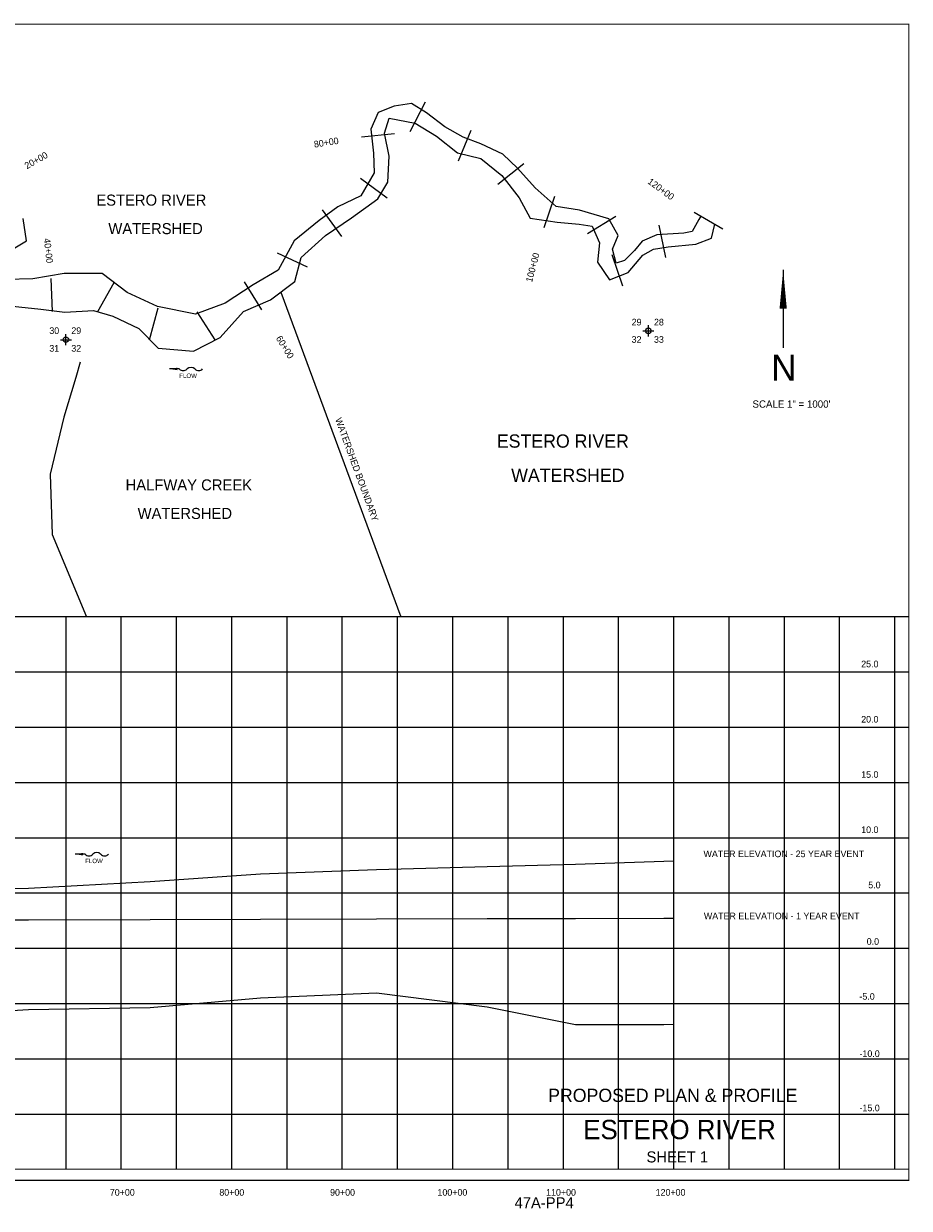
# Model space of a CAD drawing. Extents: x 217654 to 233664, y 756308 to 767026.
# Tile 2 of 2: x 225651 to 233664, y 756308 to 767026. Entities that reach past the tile are written whole.
import ezdxf
from ezdxf.enums import TextEntityAlignment as Align

# ---------------------------------------------------------------- set-up
doc = ezdxf.new("R2010")
doc.units = 0
doc.header["$LTSCALE"] = 1000
doc.header["$PDMODE"] = 34
doc.header["$PDSIZE"] = 50
doc.linetypes.add('DASHED', pattern=[0])
doc.linetypes.add('STREAM', pattern=[0])
for name, color, linetype in [('BORDER', 1, 'CONTINUOUS'), ('GRID', 2, 'CONTINUOUS'), ('PROPOSED', 7, 'CONTINUOUS'), ('PTEXT', 4, 'CONTINUOUS'), ('SEC', 2, 'CONTINUOUS'), ('STATIONS', 7, 'CONTINUOUS'), ('TEXT', 7, 'CONTINUOUS'), ('TRUNKS', 5, 'STREAM'), ('WATER', 4, 'CONTINUOUS'), ('WSHEDS', 3, 'CONTINUOUS')]:
    doc.layers.add(name, color=color, linetype=linetype)

msp = doc.modelspace()

# ---------------------------------------------------------------- linework, layer by layer
at = {"layer": 'BORDER', "color": 0, "const_width": 10}
msp.add_lwpolyline([(217659, 756561), (233659, 756561), (233659, 767021), (217659, 767021)], close=True, dxfattribs=at)
for points in [[(217659, 761661), (233659, 761661)], [(217659, 756661), (233659, 756661)]]:
    msp.add_lwpolyline(points, dxfattribs=at)
at = {"layer": 'GRID', "color": 0}
for points in [[(226034, 756661), (226034, 761661)], [(226534, 756661), (226534, 761661)], [(227034, 756661), (227034, 761661)], [(227534, 756661), (227534, 761661)], [(228034, 756661), (228034, 761661)], [(228534, 756661), (228534, 761661)], [(229034, 756661), (229034, 761661)], [(229534, 756661), (229534, 761661)], [(230034, 756661), (230034, 761661)], [(230534, 756661), (230534, 761661)], [(231034, 756661), (231034, 761661)], [(231534, 756661), (231534, 761661)], [(232034, 756661), (232034, 761661)], [(232534, 756661), (232534, 761661)], [(233034, 756661), (233034, 761661)], [(233534, 756661), (233534, 761661)], [(217659, 761161), (233659, 761161)], [(217659, 760661), (233659, 760661)], [(217659, 760161), (233659, 760161)], [(217659, 759661), (233659, 759661)], [(217659, 759161), (233659, 759161)], [(217659, 758661), (233659, 758661)], [(217659, 758161), (233659, 758161)], [(217659, 757661), (233659, 757661)], [(217659, 757161), (233659, 757161)]]:
    msp.add_lwpolyline(points, dxfattribs=at)
at = {"layer": 'PROPOSED', "color": 0}
for points in [[(219534, 758911), (220034, 758983), (221034, 759046), (222034, 759104), (223034, 759131), (224034, 759146), (224534, 759179), (224734, 759183), (224804, 759178), (224944, 759194), (225694, 759203), (226794, 759266), (227794, 759333), (228844, 759374), (229844, 759402), (230644, 759423), (231444, 759450), (231534, 759453)], [(219534, 758911), (220034, 758912), (221034, 758913), (222034, 758915), (223034, 758916), (224034, 758916), (224534, 758917), (224734, 758917), (224804, 758917), (224944, 758917), (225694, 758918), (226794, 758920), (227794, 758924), (228844, 758926), (229844, 758929), (230644, 758930), (231444, 758932), (231534, 758932)]]:
    msp.add_lwpolyline(points, dxfattribs=at)
at = {"layer": 'PROPOSED', "color": 0, "linetype": 'DASHED'}
msp.add_lwpolyline([(219534, 757996), (219534, 757996), (220034, 758081), (221034, 758016), (222034, 758096), (223034, 758106), (224034, 758121), (224534, 758186), (224734, 758186), (224804, 758126), (224944, 758061), (225694, 758106), (226794, 758126), (227794, 758211), (228844, 758256), (229844, 758131), (230644, 757971), (231444, 757971), (231534, 757973)], dxfattribs=at)
at = {"layer": 'PTEXT', "color": 0}
for p, q in [((227059, 763902), (226971, 763902)), ((226207, 759512), (226118, 759512))]:
    msp.add_line(p, q, dxfattribs=at)
for centre, radius, start, end in [((227094, 763937), 49.7, 224.7896, 315.2104), ((227165, 763865), 51.3, 46.5775, 133.4225), ((227235, 763937), 49.7, 224.7896, 315.2104), ((226242, 759547), 49.7, 224.7896, 315.2104), ((226312, 759475), 51.3, 46.5775, 133.4225), ((226383, 759547), 49.7, 224.7896, 315.2104)]:
    msp.add_arc(centre, radius, start, end, dxfattribs=at)
for points in [[(227041, 763891), (227041, 763914), (226970, 763902)], [(226188, 759500), (226188, 759524), (226118, 759512)]]:
    msp.add_solid(points, dxfattribs=at)
at = {"layer": 'SEC', "color": 0}
for p in [(231303, 764247), (226033, 764167)]:
    msp.add_point(p, dxfattribs=at)
at = {"layer": 'STATIONS', "color": 0}
for p, q in [((229284, 766315), (229146, 766048)), ((229697, 766059), (229583, 765782)), ((228709, 766004), (229007, 766034)), ((230177, 765759), (229942, 765572)), ((228699, 765628), (228941, 765451)), ((230454, 765464), (230356, 765180)), ((228351, 765342), (228528, 765100)), ((231717, 765320), (231976, 765170)), ((231008, 765281), (230753, 765124)), ((231399, 765204), (231458, 764910)), ((227945, 764953), (228216, 764825)), ((230972, 764939), (231069, 764655)), ((225897, 764721), (225908, 764421)), ((226466, 764681), (226319, 764420)), ((227645, 764691), (227804, 764436)), ((226866, 764452), (226786, 764163)), ((227219, 764420), (227381, 764167))]:
    msp.add_line(p, q, dxfattribs=at)
at = {"layer": 'TEXT', "color": 0}
msp.add_line((232523, 764799), (232523, 764093), dxfattribs=at)
msp.add_lwpolyline([(232523, 764799, 0, 65.7, 0), (232523, 764447, 65.7, 65.7, 0)], format="xyseb", dxfattribs=at)
at = {"layer": 'WATER', "color": 0}
for points in [[(231779, 765285), (231759, 765256), (231700, 765147), (231624, 765131), (231381, 765116), (231247, 765058), (231179, 764975), (231086, 764883), (231011, 764859), (230978, 764985), (231029, 765110), (230947, 765261), (230679, 765338), (230470, 765373), (230278, 765542), (230120, 765719), (229987, 765846), (229787, 765939), (229628, 765999), (229461, 766092), (229295, 766219), (229161, 766304), (229002, 766280), (228859, 766222), (228791, 766072), (228815, 765854), (228822, 765678), (228703, 765469), (228493, 765370), (228325, 765245), (228097, 765063), (227953, 764796), (227726, 764663), (227474, 764497), (227205, 764399), (226862, 764468), (226587, 764595), (226362, 764765), (226018, 764767), (225733, 764719), (225490, 764712)], [(225405, 764486), (225806, 764442), (226024, 764415), (226284, 764430), (226459, 764379), (226693, 764268), (226868, 764091), (227186, 764064), (227430, 764188), (227641, 764421), (227884, 764528), (228103, 764694), (228163, 764911), (228382, 765111), (228618, 765269), (228854, 765443), (228947, 765593), (228957, 765828), (228916, 766037), (228959, 766171), (229193, 766127), (229385, 766009), (229577, 765857), (229786, 765805), (229978, 765653), (230135, 765451), (230235, 765266), (230477, 765231), (230678, 765213), (230795, 765195), (230861, 765044), (230843, 764868), (230951, 764708), (231119, 764774), (231254, 764932), (231351, 764987), (231481, 765006), (231732, 765030), (231875, 765087), (231904, 765212)], [(225542, 764979), (225677, 765062), (225645, 765264)]]:
    msp.add_lwpolyline(points, dxfattribs=at)
at = {"layer": 'WSHEDS', "color": 0}
for points in [[(227977, 764598), (229063, 761661)], [(226163, 763964), (226122, 763824), (226015, 763466), (225890, 762951), (225908, 762404), (226220, 761661)]]:
    msp.add_lwpolyline(points, dxfattribs=at)

# ---------------------------------------------------------------- texts
at = {"layer": 'PROPOSED', "color": 0}
for s, height, p in [('WATER ELEVATION - 25 YEAR EVENT', 60, (232529, 759485)), ('WATER ELEVATION - 1 YEAR EVENT', 60, (232510, 758923)), ('PROPOSED PLAN & PROFILE', 120, (231524, 757270)), ('47A-PP4', 100, (230360, 756308))]:
    msp.add_text(s, height=height, dxfattribs=at).set_placement(p, align=Align.CENTER)
at = {"layer": 'STATIONS', "color": 0}
for s, rotation, p in [('80+00', 9.0309, (228393, 765922)), ('20+00', 29.264, (225778, 765764)), ('120+00', 323.7325, (231400, 765506)), ('40+00', 276.4409, (225845, 764969)), ('100+00', 75.1524, (230285, 764813)), ('60+00', 301.8915, (227990, 764084))]:
    msp.add_text(s, height=60, rotation=rotation, dxfattribs=at).set_placement(p, align=Align.CENTER)
at = {"layer": 'TEXT', "color": 0}
for s, height, p in [('ESTERO RIVER', 100, (226308, 765380)), ('WATERSHED', 100, (226417, 765122)), ('29', 60, (231152, 764296)), ('28', 60, (231354, 764296)), ('30', 60, (225883, 764219)), ('29', 60, (226082, 764219)), ('31', 60, (225883, 764059)), ('32', 60, (226082, 764059)), ('32', 60, (231152, 764139)), ('33', 60, (231354, 764139)), ('ESTERO RIVER', 120, (229932, 763190)), ('WATERSHED', 120, (230062, 762880)), ('HALFWAY CREEK', 100, (226573, 762803)), ('WATERSHED', 100, (226682, 762545)), ('25.0', 60, (233229, 761203)), ('20.0', 60, (233229, 760703)), ('15.0', 60, (233229, 760203)), ('10.0', 60, (233229, 759703)), ('5.0', 60, (233293, 759203)), ('0.0', 60, (233279, 758692)), ('-5.0', 60, (233213, 758195))]:
    msp.add_text(s, height=height, dxfattribs=at).set_placement(p)
for s, height, p in [('N', 235, (232529, 763796)), ('SCALE 1" = 1000\'', 65.73, (232598, 763552)), ('-10.0', 60, (233305, 757677)), ('-15.0', 60, (233305, 757186)), ('ESTERO RIVER', 175, (231585, 756933)), ('SHEET 1', 100, (231565, 756723)), ('70+00', 60, (226543, 756422)), ('80+00', 60, (227534, 756422)), ('90+00', 60, (228536, 756422)), ('100+00', 60, (229530, 756422)), ('110+00', 60, (230513, 756422)), ('120+00', 60, (231504, 756422))]:
    msp.add_text(s, height=height, dxfattribs=at).set_placement(p, align=Align.CENTER)
at = {"layer": 'TRUNKS', "color": 0}
for p in [(227139, 763841), (226287, 759451)]:
    msp.add_text('FLOW', height=40, dxfattribs=at).set_placement(p, align=Align.MIDDLE)
at = {"layer": 'WSHEDS', "color": 0}
msp.add_text('WATERSHED BOUNDARY', height=60, rotation=290.0876, dxfattribs=at).set_placement((228468, 763447))

doc.saveas('drawing.dxf')
